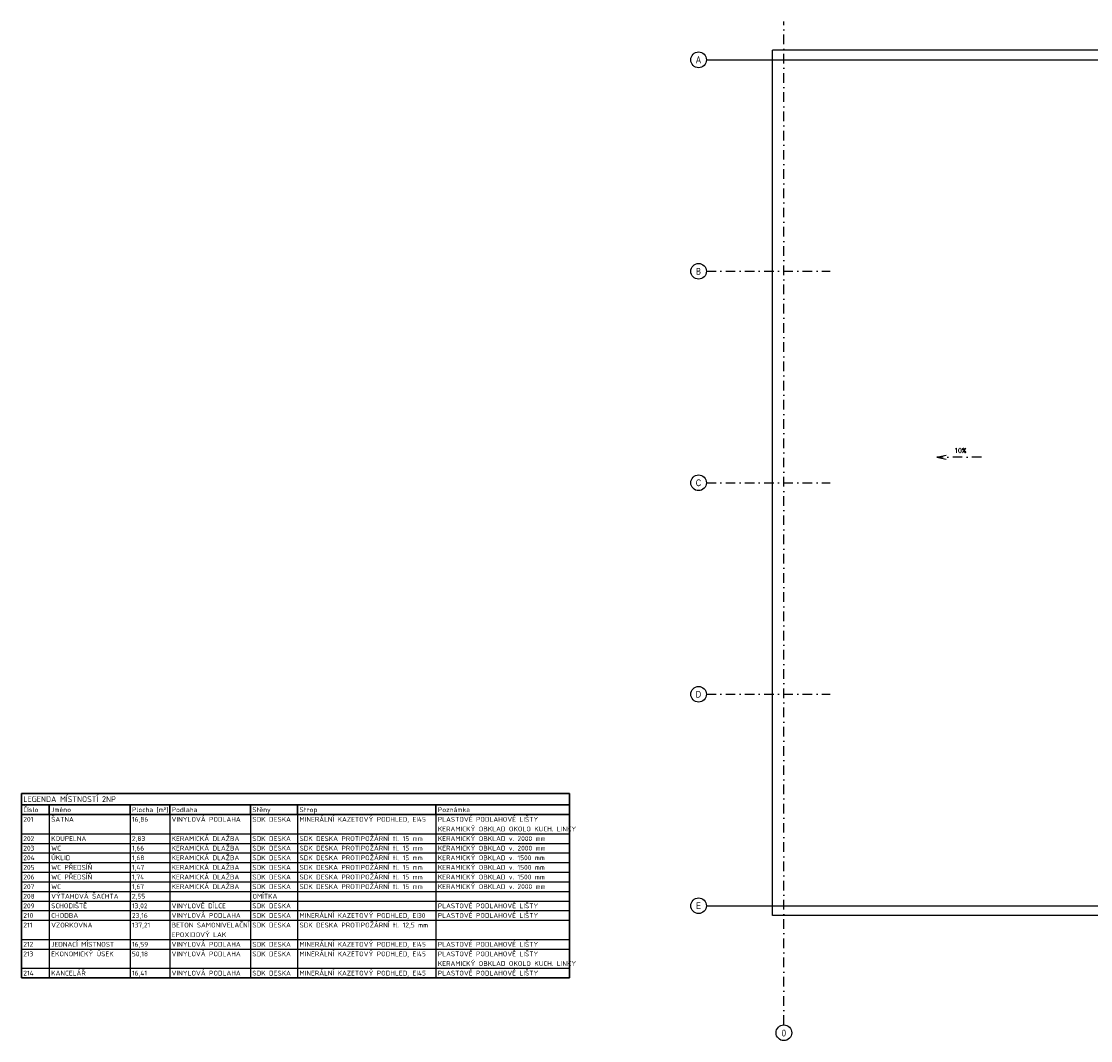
# Model space of a CAD drawing. Header units: millimetres. Extents: x 6435372 to 7248404, y 1559872 to 1886246.
# Tile 130 of 208: x 6840700 to 6868505, y 1718010 to 1744518. Entities that reach past the tile are written whole.
import ezdxf
from ezdxf.enums import TextEntityAlignment as Align

# ---------------------------------------------------------------- set-up
doc = ezdxf.new("R2010")
doc.units = ezdxf.units.MM
doc.linetypes.add('DASHDOT', pattern=[1, 0.5, -0.25, 0, -0.25])
doc.layers.add('matrice DPS', color=122, linetype='Continuous')
doc.styles.add('ARIAL', font='arial.ttf')
doc.styles.get("Standard").update_dxf_attribs({"font": 'romans.shx'})
doc.styles.add('TABULKY', font='isocpeur.ttf')

msp = doc.modelspace()

# ---------------------------------------------------------------- linework, layer by layer
at = {"layer": 'matrice DPS', "linetype": 'DASHDOT', "ltscale": 500}
for p, q in [((6860528.8, 1718418), (6860528.8, 1744518)), ((6858515, 1738018), (6861729.3, 1738018)), ((6864505.2, 1733183.6), (6864780.1, 1733244.6)), ((6865669.3, 1733183.6), (6864505.2, 1733183.6)), ((6864505.2, 1733183.6), (6864780.1, 1733122.5)), ((6858515, 1732518), (6861729.3, 1732518)), ((6858515, 1727018), (6861729.3, 1727018))]:
    msp.add_line(p, q, dxfattribs=at)
at = {"layer": 'matrice DPS', "ltscale": 500}
for p, q in [((6869808.8, 1743768), (6860228.8, 1743768)), ((6860228.8, 1721268), (6860228.8, 1743768)), ((6858515, 1743518), (6913028.8, 1743518)), ((6858515, 1721518), (6896016.8, 1721518)), ((6869808.8, 1721268), (6860228.8, 1721268))]:
    msp.add_line(p, q, dxfattribs=at)
at = {"layer": 'matrice DPS', "lineweight": 30}
for p, q in [((6840700.4, 1724440.2), (6854955.2, 1724440.2)), ((6840700.4, 1724440.2), (6840700.4, 1724140.2)), ((6854955.2, 1724440.2), (6854955.2, 1724140.2)), ((6840700.4, 1724140.2), (6840700.4, 1723890.2)), ((6840700.4, 1724140.2), (6841425.4, 1724140.2)), ((6841425.4, 1724140.2), (6843525.4, 1724140.2)), ((6841425.4, 1724140.2), (6841425.4, 1723890.2)), ((6843525.4, 1724140.2), (6844557.2, 1724140.2)), ((6843525.4, 1724140.2), (6843525.4, 1723890.2)), ((6844557.2, 1724140.2), (6846657.2, 1724140.2)), ((6844557.2, 1724140.2), (6844557.2, 1723890.2)), ((6846657.2, 1724140.2), (6847882.2, 1724140.2)), ((6846657.2, 1724140.2), (6846657.2, 1723890.2)), ((6847882.2, 1724140.2), (6851480.2, 1724140.2)), ((6847882.2, 1724140.2), (6847882.2, 1723890.2)), ((6851480.2, 1724140.2), (6854955.2, 1724140.2)), ((6851480.2, 1724140.2), (6851480.2, 1723890.2)), ((6854955.2, 1724140.2), (6854955.2, 1723890.2)), ((6840700.4, 1723890.2), (6840700.4, 1719640.2)), ((6840700.4, 1723890.2), (6841425.4, 1723890.2)), ((6841425.4, 1723890.2), (6843525.4, 1723890.2)), ((6843525.4, 1723890.2), (6844557.2, 1723890.2)), ((6844557.2, 1723890.2), (6846657.2, 1723890.2)), ((6846657.2, 1723890.2), (6847882.2, 1723890.2)), ((6847882.2, 1723890.2), (6851480.2, 1723890.2)), ((6851480.2, 1723890.2), (6854955.2, 1723890.2)), ((6854955.2, 1723890.2), (6854955.2, 1719640.2)), ((6840700.4, 1719640.2), (6841425.4, 1719640.2)), ((6841425.4, 1719640.2), (6843525.4, 1719640.2)), ((6843525.4, 1719640.2), (6844557.2, 1719640.2)), ((6844557.2, 1719640.2), (6846657.2, 1719640.2)), ((6846657.2, 1719640.2), (6847882.2, 1719640.2)), ((6847882.2, 1719640.2), (6851480.2, 1719640.2)), ((6851480.2, 1719640.2), (6854955.2, 1719640.2))]:
    msp.add_line(p, q, dxfattribs=at)
at = {"layer": 'matrice DPS'}
for p, q in [((6841425.4, 1723890.2), (6841425.4, 1719640.2)), ((6843525.4, 1723890.2), (6843525.4, 1719640.2)), ((6844557.2, 1723890.2), (6844557.2, 1719640.2)), ((6846657.2, 1723890.2), (6846657.2, 1719640.2)), ((6847882.2, 1723890.2), (6847882.2, 1719640.2)), ((6851480.2, 1723890.2), (6851480.2, 1719640.2)), ((6840700.4, 1723390.2), (6841425.4, 1723390.2)), ((6841425.4, 1723390.2), (6843525.4, 1723390.2)), ((6843525.4, 1723390.2), (6844557.2, 1723390.2)), ((6844557.2, 1723390.2), (6846657.2, 1723390.2)), ((6846657.2, 1723390.2), (6847882.2, 1723390.2)), ((6847882.2, 1723390.2), (6851480.2, 1723390.2)), ((6851480.2, 1723390.2), (6854955.2, 1723390.2)), ((6840700.4, 1723140.2), (6841425.4, 1723140.2)), ((6841425.4, 1723140.2), (6843525.4, 1723140.2)), ((6843525.4, 1723140.2), (6844557.2, 1723140.2)), ((6844557.2, 1723140.2), (6846657.2, 1723140.2)), ((6846657.2, 1723140.2), (6847882.2, 1723140.2)), ((6847882.2, 1723140.2), (6851480.2, 1723140.2)), ((6851480.2, 1723140.2), (6854955.2, 1723140.2)), ((6840700.4, 1722890.2), (6841425.4, 1722890.2)), ((6841425.4, 1722890.2), (6843525.4, 1722890.2)), ((6843525.4, 1722890.2), (6844557.2, 1722890.2)), ((6844557.2, 1722890.2), (6846657.2, 1722890.2)), ((6846657.2, 1722890.2), (6847882.2, 1722890.2)), ((6847882.2, 1722890.2), (6851480.2, 1722890.2)), ((6851480.2, 1722890.2), (6854955.2, 1722890.2)), ((6840700.4, 1722640.2), (6841425.4, 1722640.2)), ((6841425.4, 1722640.2), (6843525.4, 1722640.2)), ((6843525.4, 1722640.2), (6844557.2, 1722640.2)), ((6844557.2, 1722640.2), (6846657.2, 1722640.2)), ((6846657.2, 1722640.2), (6847882.2, 1722640.2)), ((6847882.2, 1722640.2), (6851480.2, 1722640.2)), ((6851480.2, 1722640.2), (6854955.2, 1722640.2)), ((6840700.4, 1722390.2), (6841425.4, 1722390.2)), ((6841425.4, 1722390.2), (6843525.4, 1722390.2)), ((6843525.4, 1722390.2), (6844557.2, 1722390.2)), ((6844557.2, 1722390.2), (6846657.2, 1722390.2)), ((6846657.2, 1722390.2), (6847882.2, 1722390.2)), ((6847882.2, 1722390.2), (6851480.2, 1722390.2)), ((6851480.2, 1722390.2), (6854955.2, 1722390.2)), ((6840700.4, 1722140.2), (6841425.4, 1722140.2)), ((6841425.4, 1722140.2), (6843525.4, 1722140.2)), ((6843525.4, 1722140.2), (6844557.2, 1722140.2)), ((6844557.2, 1722140.2), (6846657.2, 1722140.2)), ((6846657.2, 1722140.2), (6847882.2, 1722140.2)), ((6847882.2, 1722140.2), (6851480.2, 1722140.2)), ((6851480.2, 1722140.2), (6854955.2, 1722140.2)), ((6840700.4, 1721890.2), (6841425.4, 1721890.2)), ((6841425.4, 1721890.2), (6843525.4, 1721890.2)), ((6843525.4, 1721890.2), (6844557.2, 1721890.2)), ((6844557.2, 1721890.2), (6846657.2, 1721890.2)), ((6846657.2, 1721890.2), (6847882.2, 1721890.2)), ((6847882.2, 1721890.2), (6851480.2, 1721890.2)), ((6851480.2, 1721890.2), (6854955.2, 1721890.2)), ((6840700.4, 1721640.2), (6841425.4, 1721640.2)), ((6841425.4, 1721640.2), (6843525.4, 1721640.2)), ((6843525.4, 1721640.2), (6844557.2, 1721640.2)), ((6844557.2, 1721640.2), (6846657.2, 1721640.2)), ((6846657.2, 1721640.2), (6847882.2, 1721640.2)), ((6847882.2, 1721640.2), (6851480.2, 1721640.2)), ((6851480.2, 1721640.2), (6854955.2, 1721640.2)), ((6840700.4, 1721390.2), (6841425.4, 1721390.2)), ((6840700.4, 1721140.2), (6841425.4, 1721140.2)), ((6841425.4, 1721390.2), (6843525.4, 1721390.2)), ((6841425.4, 1721140.2), (6843525.4, 1721140.2)), ((6843525.4, 1721390.2), (6844557.2, 1721390.2)), ((6843525.4, 1721140.2), (6844557.2, 1721140.2)), ((6844557.2, 1721390.2), (6846657.2, 1721390.2)), ((6844557.2, 1721140.2), (6846657.2, 1721140.2)), ((6846657.2, 1721390.2), (6847882.2, 1721390.2)), ((6846657.2, 1721140.2), (6847882.2, 1721140.2)), ((6847882.2, 1721390.2), (6851480.2, 1721390.2)), ((6847882.2, 1721140.2), (6851480.2, 1721140.2)), ((6851480.2, 1721390.2), (6854955.2, 1721390.2)), ((6851480.2, 1721140.2), (6854955.2, 1721140.2)), ((6840700.4, 1720640.2), (6841425.4, 1720640.2)), ((6841425.4, 1720640.2), (6843525.4, 1720640.2)), ((6843525.4, 1720640.2), (6844557.2, 1720640.2)), ((6844557.2, 1720640.2), (6846657.2, 1720640.2)), ((6846657.2, 1720640.2), (6847882.2, 1720640.2)), ((6847882.2, 1720640.2), (6851480.2, 1720640.2)), ((6851480.2, 1720640.2), (6854955.2, 1720640.2)), ((6840700.4, 1720390.2), (6841425.4, 1720390.2)), ((6841425.4, 1720390.2), (6843525.4, 1720390.2)), ((6843525.4, 1720390.2), (6844557.2, 1720390.2)), ((6844557.2, 1720390.2), (6846657.2, 1720390.2)), ((6846657.2, 1720390.2), (6847882.2, 1720390.2)), ((6847882.2, 1720390.2), (6851480.2, 1720390.2)), ((6851480.2, 1720390.2), (6854955.2, 1720390.2)), ((6840700.4, 1719890.2), (6841425.4, 1719890.2)), ((6841425.4, 1719890.2), (6843525.4, 1719890.2)), ((6843525.4, 1719890.2), (6844557.2, 1719890.2)), ((6844557.2, 1719890.2), (6846657.2, 1719890.2)), ((6846657.2, 1719890.2), (6847882.2, 1719890.2)), ((6847882.2, 1719890.2), (6851480.2, 1719890.2)), ((6851480.2, 1719890.2), (6854955.2, 1719890.2))]:
    msp.add_line(p, q, dxfattribs=at)
at = {"layer": 'matrice DPS', "ltscale": 500}
for centre in [(6858311.1, 1743518), (6858311.1, 1738018), (6858311.1, 1732518), (6858311.1, 1727018), (6858311.1, 1721518), (6860528.8, 1718214.1)]:
    msp.add_circle(centre, 203.9, dxfattribs=at)

# ---------------------------------------------------------------- texts
at = {"layer": 'matrice DPS', "ltscale": 500, "style": 'ARIAL', "width": 0.8}
for s, p in [('A', (6858307, 1743518)), ('B', (6858307, 1738018)), ('C', (6858307, 1732518)), ('D', (6858307, 1727018)), ('E', (6858307, 1721518)), ('0', (6860528.8, 1718205.6))]:
    msp.add_text(s, height=175, dxfattribs=at).set_placement(p, align=Align.MIDDLE)
at = {"layer": 'matrice DPS', "linetype": 'DASHDOT', "ltscale": 500}
msp.add_text('10%', height=115, dxfattribs=at).set_placement((6864960.3, 1733299.4))
at = {"layer": 'matrice DPS', "style": 'TABULKY'}
for s, height, p in [('LEGENDA MÍSTNOSTÍ 2NP', 150, (6840750.4, 1724215.2)), ('Číslo', 125, (6840750.4, 1723952.7)), ('Jméno', 125, (6841475.4, 1723952.7)), ('Plocha [m²]', 125, (6843575.4, 1723952.7)), ('Podlaha', 125, (6844607.2, 1723952.7)), ('Stěny', 125, (6846707.2, 1723952.7)), ('Strop', 125, (6847932.2, 1723952.7)), ('Poznámka', 125, (6851530.2, 1723952.7)), ('201', 125, (6840750.4, 1723702.7)), ('ŠATNA', 125, (6841475.4, 1723702.7)), ('16,86', 125, (6843575.4, 1723702.7)), ('VINYLOVÁ PODLAHA', 125, (6844607.2, 1723702.7)), ('SDK DESKA', 125, (6846707.2, 1723702.7)), ('MINERÁLNÍ KAZETOVÝ PODHLED, EI45', 125, (6847932.2, 1723702.7)), ('PLASTOVÉ PODLAHOVÉ LIŠTY', 125, (6851530.2, 1723702.7)), ('KERAMICKÁ DLAŽBA', 125, (6844607.2, 1723202.7)), ('SDK DESKA PROTIPOŽÁRNÍ tl. 15 mm', 125, (6847932.2, 1723202.7)), ('KERAMICKÝ OBKLAD OKOLO KUCH. LINKY', 125, (6851530.2, 1723452.7)), ('KERAMICKÝ OBKLAD v. 2000 mm', 125, (6851530.2, 1723202.7)), ('202', 125, (6840750.4, 1723202.7)), ('203', 125, (6840750.4, 1722952.7)), ('WC', 125, (6841475.4, 1722952.7)), ('KOUPELNA', 125, (6841475.4, 1723202.7)), ('2,83', 125, (6843575.4, 1723202.7)), ('1,66', 125, (6843575.4, 1722952.7)), ('KERAMICKÁ DLAŽBA', 125, (6844607.2, 1722952.7)), ('SDK DESKA', 125, (6846707.2, 1723202.7)), ('SDK DESKA', 125, (6846707.2, 1722952.7)), ('SDK DESKA PROTIPOŽÁRNÍ tl. 15 mm', 125, (6847932.2, 1722952.7)), ('KERAMICKÝ OBKLAD v. 2000 mm', 125, (6851530.2, 1722952.7)), ('204', 125, (6840750.4, 1722702.7)), ('ÚKLID', 125, (6841475.4, 1722702.7)), ('1,68', 125, (6843575.4, 1722702.7)), ('KERAMICKÁ DLAŽBA', 125, (6844607.2, 1722702.7)), ('SDK DESKA', 125, (6846707.2, 1722702.7)), ('SDK DESKA PROTIPOŽÁRNÍ tl. 15 mm', 125, (6847932.2, 1722702.7)), ('KERAMICKÝ OBKLAD v. 1500 mm', 125, (6851530.2, 1722702.7)), ('205', 125, (6840750.4, 1722452.7)), ('WC PŘEDSÍŇ', 125, (6841475.4, 1722452.7)), ('1,47', 125, (6843575.4, 1722452.7)), ('KERAMICKÁ DLAŽBA', 125, (6844607.2, 1722452.7)), ('SDK DESKA', 125, (6846707.2, 1722452.7)), ('SDK DESKA PROTIPOŽÁRNÍ tl. 15 mm', 125, (6847932.2, 1722452.7)), ('KERAMICKÝ OBKLAD v. 1500 mm', 125, (6851530.2, 1722452.7)), ('206', 125, (6840750.4, 1722202.7)), ('WC PŘEDSÍŇ', 125, (6841475.4, 1722202.7)), ('1,74', 125, (6843575.4, 1722202.7)), ('KERAMICKÁ DLAŽBA', 125, (6844607.2, 1722202.7)), ('SDK DESKA', 125, (6846707.2, 1722202.7)), ('SDK DESKA PROTIPOŽÁRNÍ tl. 15 mm', 125, (6847932.2, 1722202.7)), ('KERAMICKÝ OBKLAD v. 1500 mm', 125, (6851530.2, 1722202.7)), ('207', 125, (6840750.4, 1721952.7)), ('WC', 125, (6841475.4, 1721952.7)), ('1,67', 125, (6843575.4, 1721952.7)), ('KERAMICKÁ DLAŽBA', 125, (6844607.2, 1721952.7)), ('SDK DESKA', 125, (6846707.2, 1721952.7)), ('SDK DESKA PROTIPOŽÁRNÍ tl. 15 mm', 125, (6847932.2, 1721952.7)), ('KERAMICKÝ OBKLAD v. 2000 mm', 125, (6851530.2, 1721952.7)), ('208', 125, (6840750.4, 1721702.7)), ('VÝTAHOVÁ ŠACHTA', 125, (6841475.4, 1721702.7)), ('2,55', 125, (6843575.4, 1721702.7)), ('OMÍTKA', 125, (6846707.2, 1721702.7)), ('209', 125, (6840750.4, 1721452.7)), ('SCHODIŠTĚ', 125, (6841475.4, 1721452.7)), ('13,02', 125, (6843575.4, 1721452.7)), ('VINYLOVÉ DÍLCE', 125, (6844607.2, 1721452.7)), ('SDK DESKA', 125, (6846707.2, 1721452.7)), ('PLASTOVÉ PODLAHOVÉ LIŠTY', 125, (6851530.2, 1721452.7)), ('210', 125, (6840750.4, 1721202.7)), ('CHODBA', 125, (6841475.4, 1721202.7)), ('23,16', 125, (6843575.4, 1721202.7)), ('VINYLOVÁ PODLAHA', 125, (6844607.2, 1721202.7)), ('SDK DESKA', 125, (6846707.2, 1721202.7)), ('MINERÁLNÍ KAZETOVÝ PODHLED, EI30', 125, (6847932.2, 1721202.7)), ('PLASTOVÉ PODLAHOVÉ LIŠTY', 125, (6851530.2, 1721202.7)), ('211', 125, (6840750.4, 1720952.7)), ('VZORKOVNA', 125, (6841475.4, 1720952.7)), ('137,21', 125, (6843575.4, 1720952.7)), ('BETON SAMONIVELAČNÍ', 125, (6844607.2, 1720952.7)), ('EPOXIDOVÝ LAK', 125, (6844607.2, 1720702.7)), ('SDK DESKA', 125, (6846707.2, 1720952.7)), ('SDK DESKA PROTIPOŽÁRNÍ tl. 12,5 mm', 125, (6847932.2, 1720952.7)), ('212', 125, (6840750.4, 1720452.7)), ('JEDNACÍ MÍSTNOST', 125, (6841475.4, 1720452.7)), ('16,59', 125, (6843575.4, 1720452.7)), ('VINYLOVÁ PODLAHA', 125, (6844607.2, 1720452.7)), ('SDK DESKA', 125, (6846707.2, 1720452.7)), ('MINERÁLNÍ KAZETOVÝ PODHLED, EI45', 125, (6847932.2, 1720452.7)), ('PLASTOVÉ PODLAHOVÉ LIŠTY', 125, (6851530.2, 1720452.7)), ('213', 125, (6840750.4, 1720202.7)), ('EKONOMICKÝ ÚSEK', 125, (6841475.4, 1720202.7)), ('50,18', 125, (6843575.4, 1720202.7)), ('VINYLOVÁ PODLAHA', 125, (6844607.2, 1720202.7)), ('SDK DESKA', 125, (6846707.2, 1720202.7)), ('MINERÁLNÍ KAZETOVÝ PODHLED, EI45', 125, (6847932.2, 1720202.7)), ('PLASTOVÉ PODLAHOVÉ LIŠTY', 125, (6851530.2, 1720202.7)), ('KERAMICKÝ OBKLAD OKOLO KUCH. LINKY', 125, (6851530.2, 1719952.7)), ('214', 125, (6840750.4, 1719702.7)), ('KANCELÁŘ', 125, (6841475.4, 1719702.7)), ('16,41', 125, (6843575.4, 1719702.7)), ('VINYLOVÁ PODLAHA', 125, (6844607.2, 1719702.7)), ('SDK DESKA', 125, (6846707.2, 1719702.7)), ('MINERÁLNÍ KAZETOVÝ PODHLED, EI45', 125, (6847932.2, 1719702.7)), ('PLASTOVÉ PODLAHOVÉ LIŠTY', 125, (6851530.2, 1719702.7))]:
    msp.add_text(s, height=height, dxfattribs=at).set_placement(p)

doc.saveas('drawing.dxf')
